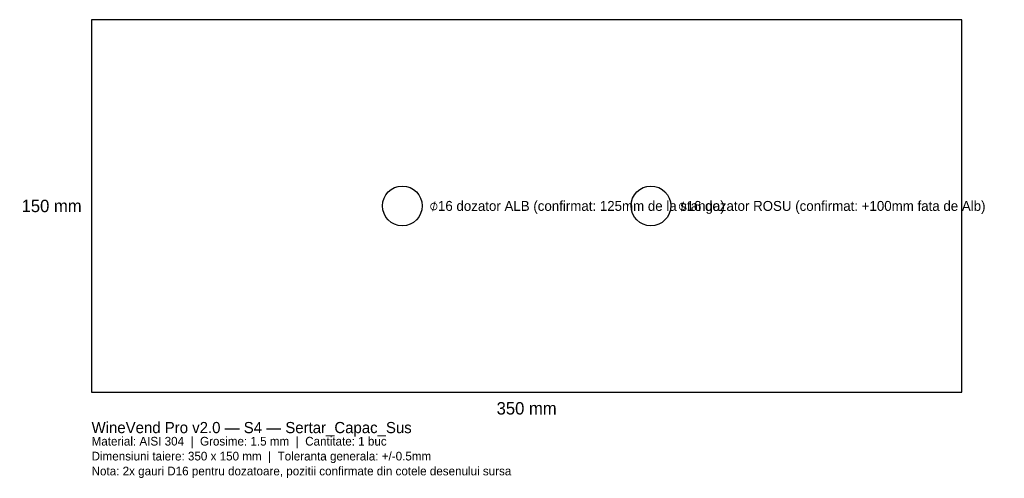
# Model space of a CAD drawing. Header units: millimetres. Extents: x -29 to 367, y -35 to 150.
import ezdxf
from ezdxf.enums import TextEntityAlignment as Align

# ---------------------------------------------------------------- set-up
doc = ezdxf.new("R2010")
doc.units = ezdxf.units.MM
for name, color, linetype in [('COTE', 7, 'Continuous'), ('GAURI', 1, 'Continuous'), ('TAIERE', 1, 'Continuous')]:
    doc.layers.add(name, color=color, linetype=linetype)

msp = doc.modelspace()

# ---------------------------------------------------------------- linework, layer by layer
at = {"layer": 'GAURI'}
for centre in [(125, 75), (225, 75)]:
    msp.add_circle(centre, 8, dxfattribs=at)
at = {"layer": 'TAIERE'}
msp.add_lwpolyline([(0, 0), (350, 0), (350, 150), (0, 150), (0, 0)], close=True, dxfattribs=at)

# ---------------------------------------------------------------- texts
at = {"layer": 'COTE'}
msp.add_text('150 mm', height=5, dxfattribs=at).set_placement((-4, 75), align=Align.MIDDLE_RIGHT)
for s, p in [('⌀16 dozator ALB (confirmat: 125mm de la stanga)', (136, 75)), ('⌀16 dozator ROSU (confirmat: +100mm fata de Alb)', (236, 75))]:
    msp.add_text(s, height=4, dxfattribs=at).set_placement(p, align=Align.MIDDLE_LEFT)
msp.add_text('350 mm', height=5, dxfattribs=at).set_placement((175, -4), align=Align.TOP_CENTER)
for s, height, p in [('WineVend Pro v2.0 — S4 — Sertar_Capac_Sus', 4.5, (0, -12)), ('Material: AISI 304  |  Grosime: 1.5 mm  |  Cantitate: 1 buc', 3.5, (0, -18)), ('Dimensiuni taiere: 350 x 150 mm  |  Toleranta generala: +/-0.5mm', 3.5, (0, -24)), ('Nota: 2x gauri D16 pentru dozatoare, pozitii confirmate din cotele desenului sursa', 3.5, (0, -30))]:
    msp.add_text(s, height=height, dxfattribs=at).set_placement(p, align=Align.TOP_LEFT)

doc.saveas('drawing.dxf')
